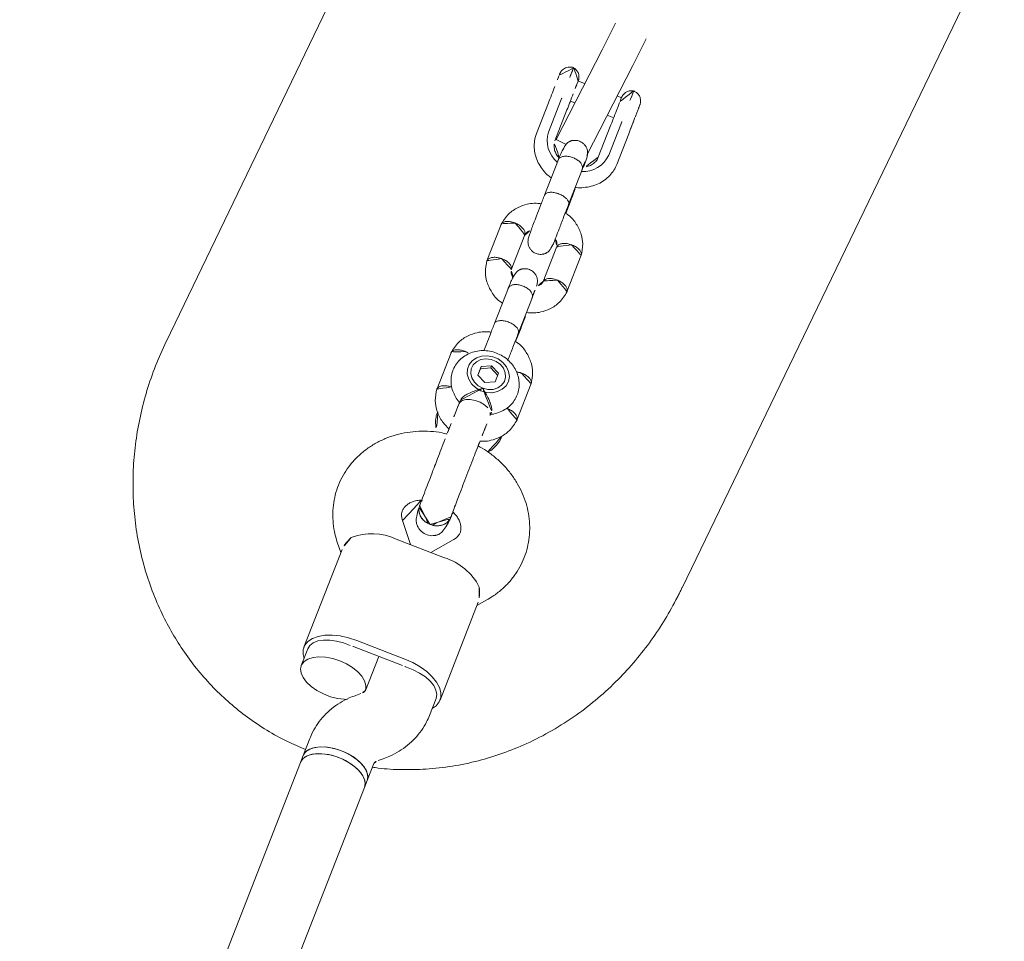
# Model space of a CAD drawing. Extents: x 5459245 to 5462690, y 5971016 to 5972523.
# Tile 123 of 198: x 5462451.294 to 5462451.523, y 5972212.825 to 5972213.039. Entities that reach past the tile are written whole.
import ezdxf

# ---------------------------------------------------------------- set-up
doc = ezdxf.new("R2010")
doc.units = 0
doc.layers.add('A_MAŁA ARCHITEKTURA', color=195, linetype='CONTINUOUS', lineweight=9)

# ---------------------------------------------------------------- blocks, each defined once
blk = doc.blocks.new('A$C43995eb0')
at = {"layer": 'A_MAŁA ARCHITEKTURA', "linetype": 'Continuous'}
for p, q in [((2665.97, -1015.48), (2493.56, -1019.38)), ((2911.34, -1043), (2740.94, -1060.15)), ((2714.84, -1053.73), (2690.56, -1056.17)), ((2691.32, -1056.1), (2689.18, -1054.66)), ((2719.15, -1054.3), (2714.93, -1054.73)), ((2742.54, -1076.07), (2921.28, -1058.08)), ((2733.91, -1060.16), (2732.99, -1059.28)), ((2739.26, -1060.32), (2735.04, -1060.74)), ((2740.94, -1060.15), (2739.26, -1060.32)), ((2711.67, -1065.18), (2712.93, -1077.11)), ((2648.77, -1067.43), (2639.66, -1068.34)), ((2710.07, -1065.36), (2711.33, -1077.3)), ((2680.27, -1067.95), (2685.25, -1071.3)), ((2686.15, -1079.83), (2684.9, -1067.9)), ((2616.88, -1070.63), (2607.78, -1071.55)), ((2675.73, -1070.91), (2675.73, -1070.87)), ((2712.29, -1071.07), (2720.75, -1070.22)), ((2721.89, -1070.8), (2722.8, -1071.68)), ((2577.57, -1074.58), (2585.22, -1073.81)), ((2650.64, -1073.48), (2649.79, -1073.56)), ((2584.14, -1076.46), (2576.5, -1077.23)), ((2608.54, -1077.5), (2617.24, -1076.63)), ((2630.52, -1076.35), (2621.64, -1077.24)), ((2632.62, -1076.02), (2629.17, -1076.36)), ((2640.16, -1078.46), (2640.98, -1076.2)), ((2641.51, -1076.15), (2640.7, -1078.39)), ((2640.98, -1076.2), (2643.07, -1075.99)), ((2643.07, -1075.99), (2644.35, -1078.03)), ((2645.81, -1075.71), (2645.8, -1075.69)), ((2685.78, -1076.29), (2681.63, -1080.52)), ((2736.64, -1076.66), (2740.86, -1076.24)), ((2740.86, -1076.24), (2742.54, -1076.07)), ((2585.68, -1078.39), (2578.04, -1079.16)), ((2640.16, -1078.46), (2640.7, -1078.39)), ((2641.44, -1080.5), (2640.16, -1078.46)), ((2640.7, -1078.39), (2641.97, -1080.43)), ((2644.35, -1078.03), (2643.53, -1080.28)), ((2556.03, -1081), (2563, -1081)), ((2563, -1081), (2586.43, -1081)), ((2570.88, -1079.89), (2570.99, -1081)), ((2576.02, -1081), (2575.85, -1079.38)), ((2598.63, -1079.56), (2589.76, -1080.45)), ((2600.74, -1079.22), (2597.29, -1079.57)), ((2641.44, -1080.5), (2643.53, -1080.28)), ((2641.44, -1080.5), (2641.97, -1080.43)), ((2643.54, -1080.27), (2641.97, -1080.43)), ((2646.3, -1079.9), (2646.3, -1079.88)), ((2650.58, -1081.25), (2651.42, -1081.17)), ((2622.24, -1083.21), (2631.12, -1082.32)), ((2590.36, -1086.42), (2599.24, -1085.53)), ((2618.19, -1084.56), (2609.49, -1085.43)), ((2586.43, -1089), (2586.43, -1086.42)), ((2641.73, -1088.22), (2650.84, -1087.3)), ((2694.01, -1090), (2718.3, -1087.55)), ((2718.21, -1086.56), (2722.4, -1086.14)), ((2556.05, -1089), (2563, -1089)), ((2563, -1089), (2586.43, -1089)), ((2571.84, -1089), (2572.01, -1090.63)), ((2576.98, -1090.11), (2576.87, -1089)), ((2586.85, -1089.13), (2579.2, -1089.9)), ((2609.85, -1091.43), (2618.95, -1090.51)), ((2693.05, -1091.73), (2694.83, -1089.92)), ((2578.07, -1092.14), (2585.72, -1091.37)), ((2587.31, -1093.7), (2579.67, -1094.47)), ((2496.56, -1152.34), (2669.65, -1148.43))]:
    blk.add_line(p, q, dxfattribs=at)
at = {"layer": 'A_MAŁA ARCHITEKTURA', "linetype": 'Continuous', "flags": 128}
for points in [[(2717.39, -1054.48), (2716.44, -1053.97), (2715.33, -1053.72), (2714.25, -1053.85), (2713.22, -1054.34), (2712.29, -1055.19), (2711.48, -1056.36), (2710.82, -1057.81), (2710.34, -1059.5), (2710.05, -1061.37), (2709.96, -1063.34), (2710.07, -1065.36)], [(2711.6, -1064.18), (2711.4, -1062.5), (2711.4, -1060.82), (2711.59, -1059.23), (2711.97, -1057.8), (2712.52, -1056.58), (2713.21, -1055.64), (2714.01, -1055.01), (2714.89, -1054.73), (2714.93, -1054.73)], [(2739.26, -1060.32), (2738.99, -1060.36), (2738.11, -1060.75), (2737.32, -1061.48), (2736.66, -1062.54), (2736.15, -1063.86), (2735.83, -1065.39), (2735.71, -1067.06), (2735.79, -1068.78)], [(2740.86, -1076.24), (2740.2, -1076.21), (2739.26, -1075.85), (2738.36, -1075.14), (2737.54, -1074.11), (2736.83, -1072.81), (2736.28, -1071.29), (2735.91, -1069.64), (2735.73, -1067.91), (2735.75, -1066.21), (2735.97, -1064.6), (2736.38, -1063.17), (2736.97, -1061.97), (2737.7, -1061.07), (2738.54, -1060.51), (2739.26, -1060.32)], [(2740.94, -1060.15), (2740.67, -1060.19), (2739.79, -1060.58), (2739, -1061.31), (2738.34, -1062.37), (2737.83, -1063.69), (2737.51, -1065.22), (2737.39, -1066.89), (2737.47, -1068.61)], [(2740.94, -1060.15), (2740.3, -1060.31), (2739.45, -1060.84), (2738.71, -1061.71), (2738.11, -1062.89), (2737.68, -1064.3), (2737.44, -1065.9), (2737.4, -1067.6), (2737.56, -1069.32), (2737.92, -1070.99), (2738.46, -1072.52), (2739.15, -1073.84), (2739.96, -1074.9), (2740.86, -1075.64), (2741.8, -1076.02), (2742.54, -1076.07)], [(2735.79, -1068.78), (2736.07, -1070.48), (2736.54, -1072.07), (2737.17, -1073.49), (2737.94, -1074.66), (2738.8, -1075.54), (2739.73, -1076.08), (2740.67, -1076.25), (2740.86, -1076.24)], [(2737.47, -1068.61), (2737.75, -1070.31), (2738.22, -1071.9), (2738.85, -1073.32), (2739.62, -1074.5), (2740.48, -1075.37), (2741.41, -1075.91), (2742.35, -1076.08), (2742.54, -1076.07)], [(2720.8, -1070.22), (2720.53, -1070.26), (2719.65, -1070.64), (2718.86, -1071.38), (2718.2, -1072.44), (2717.7, -1073.76), (2717.37, -1075.29), (2717.25, -1076.95), (2717.33, -1078.68)], [(2643.89, -1073.72), (2642.78, -1073.32), (2641.63, -1073.28), (2640.52, -1073.61), (2639.55, -1074.29), (2638.77, -1075.25), (2638.26, -1076.44), (2638.03, -1077.77), (2638.13, -1079.12), (2638.53, -1080.42), (2639.2, -1081.55), (2640.11, -1082.43), (2641.17, -1083.01), (2642.31, -1083.23), (2643.45, -1083.08), (2644.5, -1082.57), (2645.38, -1081.74), (2646.03, -1080.66), (2646.41, -1079.39), (2646.47, -1078.04), (2646.22, -1076.7), (2645.68, -1075.47), (2644.88, -1074.46), (2643.89, -1073.72)], [(2645.73, -1077.89), (2645.44, -1076.7), (2644.88, -1075.64), (2644.08, -1074.81), (2643.12, -1074.29), (2642.08, -1074.11), (2641.06, -1074.31), (2640.15, -1074.85), (2639.42, -1075.7), (2638.94, -1076.77), (2638.76, -1077.97), (2638.89, -1079.2), (2639.32, -1080.34), (2640.01, -1081.29), (2640.9, -1081.98), (2641.91, -1082.33), (2642.95, -1082.32), (2643.93, -1081.94), (2644.76, -1081.24), (2645.37, -1080.27), (2645.7, -1079.12), (2645.73, -1077.89)], [(2717.33, -1078.68), (2717.61, -1080.37), (2718.08, -1081.97), (2718.71, -1083.39), (2719.48, -1084.56), (2720.34, -1085.44), (2721.27, -1085.98), (2722.21, -1086.15), (2723.12, -1085.95), (2723.96, -1085.38), (2724.69, -1084.48), (2725.28, -1083.28), (2725.69, -1081.85), (2725.92, -1080.24), (2725.94, -1078.54), (2725.76, -1076.82), (2725.38, -1075.16), (2724.83, -1073.65), (2724.49, -1072.95)], [(2573.56, -1075), (2574.07, -1074.95), (2574.58, -1074.89), (2575.11, -1074.84), (2575.63, -1074.78), (2576.14, -1074.73), (2576.64, -1074.68), (2577.12, -1074.63), (2577.57, -1074.58)], [(2651.42, -1081.17), (2651.11, -1081.16), (2650.46, -1080.86), (2649.86, -1080.21), (2649.38, -1079.28), (2649.06, -1078.16), (2648.93, -1076.96), (2649.01, -1075.79), (2649.29, -1074.78)], [(2711.33, -1077.3), (2711.64, -1079.3), (2712.14, -1081.2), (2712.81, -1082.95), (2713.63, -1084.49), (2714.58, -1085.75), (2715.61, -1086.71), (2716.7, -1087.32), (2717.8, -1087.56), (2718.89, -1087.44), (2719.91, -1086.94), (2720.65, -1086.31)], [(2713.07, -1078.1), (2713.23, -1079.79), (2713.57, -1081.42), (2714.09, -1082.92), (2714.76, -1084.24), (2715.55, -1085.3), (2716.41, -1086.05), (2717.33, -1086.48), (2718.21, -1086.56)], [(2574.05, -1079.58), (2573.04, -1079.68), (2572.09, -1079.78), (2572.04, -1079.79)], [(2578.04, -1079.16), (2577.59, -1079.21), (2577.11, -1079.25), (2576.61, -1079.31), (2576.1, -1079.36), (2575.59, -1079.41), (2575.07, -1079.47), (2574.55, -1079.52), (2574.05, -1079.58)], [(2575.18, -1090.32), (2575.69, -1090.26), (2576.2, -1090.21), (2576.72, -1090.15), (2577.24, -1090.1), (2577.75, -1090.05), (2578.24, -1089.99), (2578.72, -1089.95), (2579.17, -1089.9)], [(2579.67, -1094.47), (2579.21, -1094.52), (2578.73, -1094.57), (2578.24, -1094.62), (2577.72, -1094.67), (2577.2, -1094.73), (2576.68, -1094.78), (2576.16, -1094.84), (2575.65, -1094.89)]]:
    blk.add_lwpolyline(points, dxfattribs=at)
at = {"layer": 'A_MAŁA ARCHITEKTURA', "linetype": 'Continuous'}
for centre, radius, start, end in [((2698.43, -1065.56), 13.73, 144.3652, 189.8003), ((2726.41, -1063.62), 14.83, 182.1528, 186.0215), ((2651, -1075.21), 1.76, 101.5345, 165.895), ((2551.59, -874.13), 202.07, 275.4108, 276.2416), ((2585.46, -1188.55), 114.2, 95.0841, 96.0697), ((2567.31, -977.51), 97.61, 274.7158, 276.0347), ((2584.41, -1082.98), 6.53, 23.4889, 92.3115), ((2552.19, -885.83), 192.9, 274.7535, 276.6401), ((2607.69, -1385.98), 310.33, 95.7689, 96.1417), ((2727.64, -1075.56), 14.79, 186.013, 189.8877), ((2699.6, -1079.35), 13.45, 182.0473, 228.1412), ((2584.7, -1085.01), 6.44, 279.0606, 347.6245), ((2562.17, -973.43), 117.62, 274.8001, 277.2359), ((2543.91, -800.3), 291.7, 275.7115, 276.1546), ((2569.01, -993.45), 96.99, 274.7158, 276.0347), ((2547.53, -838.32), 255.63, 274.9846, 276.4082), ((2609.27, -1400.9), 310.33, 95.7689, 96.1417), ((2550.78, -866.22), 230.02, 275.5373, 276.2071)]:
    blk.add_arc(centre, radius, start, end, dxfattribs=at)
for points, knots in [([(2665.81, -1015.48), (2665.81, -1015.48), (2665.97, -1015.48), (2666.39, -1015.47), (2666.97, -1015.46), (2667.54, -1015.46), (2668, -1015.45), (2668.32, -1015.45), (2668.41, -1015.45), (2668.41, -1015.44), (2668.41, -1015.44)], [0, 0, 0, 0, 0.006316, 0.168277, 0.33022, 0.492204, 0.654225, 0.816221, 0.978169, 1, 1, 1, 1]), ([(2668.41, -1015.44), (2670.36, -1015.48), (2674.26, -1015.57), (2680.13, -1016.25), (2685.97, -1017.36), (2691.89, -1018.98), (2697.79, -1021.14), (2703.67, -1023.89), (2709.34, -1027.21), (2714.56, -1030.95), (2719.25, -1035.01), (2723.47, -1039.36), (2727.3, -1044.13), (2730.61, -1049.12), (2733.32, -1054.22), (2735.06, -1058.02), (2735.76, -1060.22), (2735.9, -1060.66)], [0, 0, 0, 0, 0.06754, 0.135078, 0.204233, 0.273386, 0.347497, 0.421604, 0.498189, 0.57477, 0.643842, 0.712912, 0.784302, 0.855689, 0.919971, 0.984251, 1, 1, 1, 1]), ([(2689.18, -1054.66), (2688.71, -1054.37), (2687.52, -1053.61), (2685.49, -1052.65), (2683.1, -1051.85), (2680.66, -1051.38), (2678.2, -1051.23), (2675.76, -1051.4), (2673.37, -1051.89), (2671.07, -1052.68), (2668.88, -1053.76), (2666.83, -1055.11), (2664.94, -1056.72), (2663.24, -1058.58), (2661.75, -1060.64), (2660.49, -1062.9), (2659.48, -1065.32), (2658.74, -1067.87), (2658.27, -1070.36), (2658.18, -1072), (2658.15, -1072.74)], [0, 0, 0, 0, 0.037799, 0.09585, 0.153565, 0.210767, 0.267501, 0.323862, 0.379977, 0.435963, 0.491957, 0.548106, 0.604536, 0.661338, 0.718563, 0.776218, 0.834277, 0.892688, 0.95139, 1, 1, 1, 1]), ([(2732.99, -1059.28), (2732.59, -1058.92), (2731.59, -1058), (2729.82, -1056.76), (2727.69, -1055.63), (2725.44, -1054.82), (2723.14, -1054.33), (2721.03, -1054.17), (2719.7, -1054.26), (2719.15, -1054.3)], [0, 0, 0, 0, 0.105109, 0.264404, 0.42291, 0.579867, 0.735213, 0.889063, 1, 1, 1, 1]), ([(2687.27, -1057.56), (2687.92, -1057.18), (2689.19, -1056.46), (2690.12, -1056.28), (2690.57, -1056.2)], [0, 0, 0, 0, 0.522021, 1, 1, 1, 1]), ([(2735.04, -1060.74), (2735.02, -1060.74), (2734.95, -1060.75), (2734.8, -1060.73), (2734.43, -1060.6), (2734.08, -1060.31), (2733.91, -1060.16)], [0, 0, 0, 0, 0.11535, 0.459367, 0.733019, 1, 1, 1, 1]), ([(2647.32, -1070.61), (2647.32, -1070.6), (2647.29, -1070.25), (2647.31, -1069.55), (2647.52, -1068.64), (2647.88, -1067.91), (2648.28, -1067.56), (2648.6, -1067.43), (2648.74, -1067.44), (2648.79, -1067.44)], [0, 0, 0, 0, 0.008277, 0.215546, 0.422812, 0.630054, 0.837256, 0.939722, 1, 1, 1, 1]), ([(2656.98, -1072.86), (2656.87, -1072.58), (2656.54, -1071.79), (2655.57, -1070.51), (2653.99, -1068.98), (2651.6, -1067.64), (2649.7, -1067.5), (2648.67, -1067.43)], [0, 0, 0, 0, 0.082614, 0.233305, 0.437063, 0.694555, 1, 1, 1, 1]), ([(2674.54, -1070.93), (2674.65, -1070.61), (2674.89, -1069.89), (2675.44, -1069), (2676.07, -1068.25), (2676.73, -1067.73), (2677.4, -1067.41), (2678.07, -1067.26), (2678.78, -1067.3), (2679.53, -1067.51), (2680.04, -1067.82), (2680.27, -1067.95)], [0, 0, 0, 0, 0.080817, 0.181317, 0.284538, 0.393027, 0.51106, 0.646149, 0.788423, 0.905103, 1, 1, 1, 1]), ([(2639.75, -1068.33), (2638.86, -1068.57), (2637.26, -1069), (2635.17, -1070.58), (2633.65, -1072.62), (2632.72, -1074.54), (2632.64, -1075.74), (2632.62, -1076.02)], [0, 0, 0, 0, 0.254389, 0.4570935, 0.6930373, 0.9296563, 1, 1, 1, 1]), ([(2638.51, -1071.5), (2638.51, -1071.48), (2638.46, -1071.14), (2638.44, -1070.45), (2638.59, -1069.53), (2638.91, -1068.82), (2639.29, -1068.47), (2639.57, -1068.35), (2639.69, -1068.35), (2639.72, -1068.34)], [0, 0, 0, 0, 0.008533, 0.222201, 0.435868, 0.649509, 0.863109, 0.968739, 1, 1, 1, 1]), ([(2658.38, -1070.07), (2658.29, -1070), (2657.78, -1069.6), (2656.7, -1069.14), (2655.22, -1068.81), (2654.13, -1068.75), (2653.59, -1068.87), (2653.53, -1068.88)], [0, 0, 0, 0, 0.070133, 0.374066, 0.672386, 0.964766, 1, 1, 1, 1]), ([(2607.86, -1071.54), (2606.97, -1071.78), (2605.37, -1072.21), (2603.29, -1073.78), (2601.76, -1075.83), (2600.84, -1077.75), (2600.76, -1078.95), (2600.74, -1079.22)], [0, 0, 0, 0, 0.254389, 0.457094, 0.693037, 0.929656, 1, 1, 1, 1]), ([(2606.63, -1074.71), (2606.62, -1074.69), (2606.58, -1074.35), (2606.55, -1073.66), (2606.7, -1072.74), (2607.03, -1072.03), (2607.41, -1071.68), (2607.69, -1071.56), (2607.81, -1071.55), (2607.83, -1071.55)], [0, 0, 0, 0, 0.008533, 0.222201, 0.435868, 0.649509, 0.863109, 0.968739, 1, 1, 1, 1]), ([(2615.44, -1073.82), (2615.43, -1073.81), (2615.41, -1073.46), (2615.43, -1072.76), (2615.63, -1071.84), (2616, -1071.12), (2616.4, -1070.77), (2616.71, -1070.64), (2616.85, -1070.65), (2616.91, -1070.65)], [0, 0, 0, 0, 0.008277, 0.215546, 0.422812, 0.630054, 0.837256, 0.939722, 1, 1, 1, 1]), ([(2625.41, -1076.75), (2625.2, -1076.24), (2624.79, -1075.21), (2623.69, -1073.71), (2622.1, -1072.19), (2619.72, -1070.85), (2617.82, -1070.71), (2616.79, -1070.64)], [0, 0, 0, 0, 0.141659, 0.282651, 0.473295, 0.714214, 1, 1, 1, 1]), ([(2650.31, -1073.51), (2650.26, -1073.42), (2649.95, -1072.86), (2649.13, -1071.99), (2647.88, -1071.01), (2646.46, -1070.34), (2644.96, -1070), (2643.46, -1069.99), (2642.01, -1070.31), (2640.67, -1070.92), (2639.49, -1071.79), (2638.5, -1072.89), (2637.72, -1074.19), (2637.19, -1075.64), (2636.93, -1077.19), (2636.96, -1078.8), (2637.29, -1080.39), (2637.9, -1081.9), (2638.79, -1083.25), (2639.93, -1084.4), (2641.26, -1085.27), (2642.71, -1085.82), (2644.22, -1086.04), (2645.72, -1085.93), (2647.13, -1085.5), (2648.41, -1084.79), (2649.54, -1083.83), (2650.43, -1082.65), (2650.96, -1081.75), (2651.11, -1081.23), (2651.12, -1081.2)], [0, 0, 0, 0, 0.007475, 0.047311, 0.086959, 0.126108, 0.164533, 0.202193, 0.239229, 0.275868, 0.312389, 0.349108, 0.386265, 0.423989, 0.462289, 0.501104, 0.540353, 0.579946, 0.619751, 0.659555, 0.699057, 0.737962, 0.776106, 0.813516, 0.850387, 0.886945, 0.923504, 0.960359, 0.997712, 1, 1, 1, 1]), ([(2638.51, -1071.5), (2638.51, -1071.51), (2638.56, -1071.86), (2638.63, -1072.27), (2638.78, -1072.59), (2638.8, -1072.63)], [0, 0, 0, 0, 0.033799, 0.880174, 1, 1, 1, 1]), ([(2675.96, -1070.84), (2675.6, -1070.89), (2674.84, -1070.97), (2673.29, -1071.15), (2671.38, -1071.36), (2669.12, -1071.6), (2666.63, -1071.87), (2664.08, -1072.14), (2661.61, -1072.39), (2660.15, -1072.54), (2659.43, -1072.61)], [0, 0, 0, 0, 0.102875, 0.215457, 0.337021, 0.465953, 0.599833, 0.735625, 0.870043, 1, 1, 1, 1]), ([(2676.62, -1078.55), (2677.4, -1078.44), (2678.81, -1078.23), (2680.12, -1077.74), (2680.79, -1077.29), (2681.14, -1076.91), (2681.29, -1076.72), (2681.6, -1076.27), (2682.01, -1075.35), (2682.08, -1073.9), (2681.72, -1072.85), (2681.35, -1072.27), (2681.21, -1072.08), (2681.04, -1071.87), (2680.8, -1071.64), (2680.3, -1071.28), (2679.44, -1070.97), (2677.83, -1070.8), (2676.16, -1070.8), (2674.84, -1070.91), (2674.54, -1070.93)], [0, 0, 0, 0, 0.129604, 0.2367311, 0.3094434, 0.3311413, 0.3386725, 0.3447601, 0.3982134, 0.4589403, 0.5176115, 0.5323326, 0.5409188, 0.5509632, 0.5763174, 0.6094069, 0.6990384, 0.8173301, 0.9573402, 1, 1, 1, 1]), ([(2675.73, -1070.91), (2675.8, -1070.89), (2676.21, -1070.75), (2677.04, -1070.92), (2678.07, -1071.45), (2678.9, -1072.37), (2679.38, -1073.4), (2679.49, -1074.1), (2679.54, -1074.37)], [0, 0, 0, 0, 0.037763, 0.245721, 0.453704, 0.661722, 0.86977, 1, 1, 1, 1]), ([(2679.54, -1074.37), (2679.46, -1073.94), (2679.29, -1073.08), (2678.61, -1071.99), (2677.7, -1071.21), (2676.72, -1070.81), (2676.09, -1070.88), (2675.84, -1070.9)], [0, 0, 0, 0, 0.21243, 0.42486, 0.637281, 0.849678, 1, 1, 1, 1]), ([(2720.75, -1070.22), (2720.77, -1070.22), (2720.84, -1070.22), (2721, -1070.24), (2721.36, -1070.37), (2721.71, -1070.66), (2721.89, -1070.8)], [0, 0, 0, 0, 0.11535, 0.459367, 0.733019, 1, 1, 1, 1]), ([(2722.8, -1071.68), (2723.2, -1072.05), (2724.2, -1072.97), (2725.97, -1074.21), (2728.11, -1075.33), (2730.35, -1076.15), (2732.65, -1076.63), (2734.76, -1076.79), (2736.09, -1076.7), (2736.64, -1076.66)], [0, 0, 0, 0, 0.105109, 0.264404, 0.42291, 0.579867, 0.735213, 0.889063, 1, 1, 1, 1]), ([(2594.3, -1079.88), (2594.3, -1079.86), (2594.11, -1079.26), (2593.5, -1078.2), (2592.48, -1076.77), (2591.22, -1075.58), (2589.8, -1074.66), (2588.26, -1074.05), (2586.72, -1073.74), (2585.7, -1073.79), (2585.23, -1073.81)], [0, 0, 0, 0, 0.006373, 0.152266, 0.298236, 0.443908, 0.588749, 0.732205, 0.873934, 1, 1, 1, 1]), ([(2615.44, -1073.82), (2615.44, -1073.83), (2615.46, -1074.18), (2615.58, -1074.86), (2615.92, -1075.72), (2616.38, -1076.34), (2616.83, -1076.61), (2617.1, -1076.63), (2617.19, -1076.63)], [0, 0, 0, 0, 0.008808, 0.229367, 0.449927, 0.670474, 0.890971, 1, 1, 1, 1]), ([(2645.73, -1077.89), (2645.73, -1077.89), (2645.83, -1077.73), (2646.21, -1077.16), (2646.9, -1076.13), (2647.56, -1075.25), (2648.17, -1074.58), (2648.69, -1074.08), (2649.34, -1073.64), (2649.66, -1073.62), (2649.79, -1073.6)], [0, 0, 0, 0, 0.001803, 0.089545, 0.314922, 0.541497, 0.562681, 0.731448, 0.8939, 1, 1, 1, 1]), ([(2655.66, -1072.99), (2654.93, -1073.06), (2653.48, -1073.19), (2651.59, -1073.38), (2650.64, -1073.48)], [0, 0, 0, 0, 0.5000907, 1, 1, 1, 1]), ([(2659.43, -1072.61), (2658.72, -1072.69), (2657.29, -1072.83), (2656.2, -1072.93), (2655.66, -1072.99)], [0, 0, 0, 0, 0.500132, 1, 1, 1, 1]), ([(2676.74, -1078.54), (2677.1, -1078.45), (2677.81, -1078.28), (2678.71, -1077.51), (2679.33, -1076.45), (2679.59, -1075.34), (2679.55, -1074.64), (2679.54, -1074.37)], [0, 0, 0, 0, 0.215643, 0.43192, 0.648233, 0.864577, 1, 1, 1, 1]), ([(2679.54, -1074.37), (2679.55, -1074.81), (2679.57, -1075.68), (2679.13, -1076.89), (2678.4, -1077.83), (2677.56, -1078.4), (2676.98, -1078.46), (2676.77, -1078.48)], [0, 0, 0, 0, 0.2182114, 0.4364231, 0.6546252, 0.8728028, 1, 1, 1, 1]), ([(2573.38, -1074.98), (2573.34, -1074.99), (2573.01, -1075.02), (2572.34, -1075.09), (2571.5, -1075.18), (2570.83, -1075.26), (2570.45, -1075.31), (2570.32, -1075.32), (2570.09, -1075.37), (2569.8, -1075.45), (2569.4, -1075.62), (2568.9, -1075.98), (2568.45, -1076.54), (2568.16, -1077.28), (2568.17, -1077.8), (2568.18, -1078.05)], [0, 0, 0, 0, 0.017308, 0.129, 0.240712, 0.35277, 0.466482, 0.529946, 0.546417, 0.581078, 0.641399, 0.708998, 0.809424, 0.905518, 1, 1, 1, 1]), ([(2606.63, -1074.71), (2606.63, -1074.72), (2606.68, -1075.07), (2606.84, -1075.74), (2607.23, -1076.59), (2607.74, -1077.21), (2608.21, -1077.46), (2608.5, -1077.51), (2608.61, -1077.49), (2608.63, -1077.49)], [0, 0, 0, 0, 0.0086181, 0.2244243, 0.4402308, 0.6560242, 0.8717699, 0.9784489, 1, 1, 1, 1]), ([(2617.04, -1076.63), (2617.34, -1076.66), (2617.85, -1076.72), (2618.46, -1077.03), (2618.79, -1077.37), (2618.92, -1077.51)], [0, 0, 0, 0, 0.4477124, 0.7802498, 1, 1, 1, 1]), ([(2629.3, -1076.35), (2628.86, -1076.39), (2628, -1076.48), (2626.66, -1076.62), (2625.81, -1076.71), (2625.41, -1076.75)], [0, 0, 0, 0, 0.364337, 0.706592, 1, 1, 1, 1]), ([(2628.84, -1076.52), (2628.92, -1076.46), (2629.01, -1076.39), (2629.13, -1076.37), (2629.15, -1076.36), (2629.16, -1076.36)], [0, 0, 0, 0, 0.750915, 0.940027, 1, 1, 1, 1]), ([(2631.13, -1082.32), (2631.13, -1082.32), (2630.95, -1082.34), (2630.59, -1082.25), (2630.09, -1081.8), (2629.67, -1081.07), (2629.43, -1080.3), (2629.32, -1079.64), (2629.28, -1079.14), (2629.28, -1078.48), (2629.39, -1077.69), (2629.68, -1076.94), (2630.07, -1076.49), (2630.36, -1076.37), (2630.5, -1076.35), (2630.5, -1076.35)], [0, 0, 0, 0, 0.004287, 0.111621, 0.218955, 0.326276, 0.433577, 0.48664, 0.539698, 0.592756, 0.700028, 0.807313, 0.914638, 0.995713, 1, 1, 1, 1]), ([(2637.24, -1075.64), (2637, -1075.67), (2636.38, -1075.74), (2635.12, -1075.87), (2633.61, -1076.03), (2631.95, -1076.2), (2630.92, -1076.31), (2630.39, -1076.36)], [0, 0, 0, 0, 0.128476, 0.321895, 0.531722, 0.757794, 1, 1, 1, 1]), ([(2739.35, -1076.39), (2739.45, -1077.91), (2739.69, -1081.25), (2739.5, -1086.42), (2738.88, -1091.76), (2737.8, -1096.96), (2736.32, -1102.02), (2734.41, -1106.98), (2732.1, -1111.75), (2729.43, -1116.26), (2726.34, -1120.68), (2722.75, -1124.99), (2718.62, -1129.16), (2714.11, -1133.01), (2709.28, -1136.45), (2704.24, -1139.45), (2698.98, -1142.04), (2693.49, -1144.21), (2687.74, -1145.98), (2681.81, -1147.28), (2675.72, -1148.16), (2671.61, -1148.34), (2669.55, -1148.43)], [0, 0, 0, 0, 0.040627, 0.08915, 0.137672, 0.184021, 0.230371, 0.278025, 0.325681, 0.371538, 0.417682, 0.469276, 0.520871, 0.574029, 0.627188, 0.678751, 0.730315, 0.783228, 0.836143, 0.89053, 0.944919, 1, 1, 1, 1]), ([(2568.19, -1078.09), (2568.27, -1078.31), (2568.42, -1078.74), (2568.85, -1079.24), (2569.32, -1079.59), (2569.77, -1079.79), (2570.15, -1079.88), (2570.44, -1079.91), (2570.62, -1079.91), (2570.71, -1079.91), (2570.78, -1079.9), (2570.91, -1079.89), (2571.19, -1079.87), (2571.62, -1079.83), (2571.96, -1079.79), (2572.05, -1079.78)], [0, 0, 0, 0, 0.121429, 0.238019, 0.337761, 0.422593, 0.492307, 0.545487, 0.573678, 0.592369, 0.614296, 0.657333, 0.800614, 0.951225, 1, 1, 1, 1]), ([(2585.67, -1078.39), (2585.8, -1078.38), (2586.26, -1078.36), (2587.02, -1078.5), (2587.96, -1078.96), (2588.77, -1079.61), (2589.19, -1080.23), (2589.38, -1080.5)], [0, 0, 0, 0, 0.101554, 0.36052, 0.581486, 0.816762, 1, 1, 1, 1]), ([(2608.15, -1078.58), (2608.15, -1078.57), (2608.14, -1078.55), (2607.68, -1078.6), (2606.58, -1078.72), (2604.95, -1078.9), (2603.24, -1079.08), (2601.72, -1079.24), (2600.07, -1079.41), (2599.04, -1079.52), (2598.51, -1079.57)], [0, 0, 0, 0, 0.028199, 0.147114, 0.303198, 0.496988, 0.608622, 0.729726, 0.860207, 1, 1, 1, 1]), ([(2599.11, -1085.54), (2599.55, -1085.5), (2600.41, -1085.41), (2602.18, -1085.23), (2604.22, -1085.01), (2606.21, -1084.79), (2607.62, -1084.64), (2608.56, -1084.53), (2609.49, -1084.41), (2610.43, -1084.15), (2611.15, -1083.75), (2611.7, -1083.12), (2612.01, -1082.55), (2612.18, -1081.95), (2612.23, -1081.22), (2612.08, -1080.38), (2611.72, -1079.75), (2611.45, -1079.42), (2611.32, -1079.29), (2611.19, -1079.17), (2610.82, -1078.87), (2610.15, -1078.62), (2608.93, -1078.52), (2607.83, -1078.55), (2607.3, -1078.59), (2607.24, -1078.6)], [0, 0, 0, 0, 0.055799, 0.108215, 0.202506, 0.283382, 0.350794, 0.406439, 0.459114, 0.513475, 0.568967, 0.59481, 0.619592, 0.643229, 0.664015, 0.702381, 0.737356, 0.744204, 0.750672, 0.758517, 0.768432, 0.831874, 0.931414, 0.992653, 1, 1, 1, 1]), ([(2607.21, -1078.65), (2607.25, -1078.56), (2607.45, -1078.15), (2607.98, -1077.73), (2608.53, -1077.58), (2608.78, -1077.52)], [0, 0, 0, 0, 0.129422, 0.590218, 1, 1, 1, 1]), ([(2618.92, -1077.51), (2618.61, -1077.58), (2617.97, -1077.73), (2617.26, -1078.15), (2616.71, -1078.77), (2616.4, -1079.35), (2616.23, -1079.94), (2616.18, -1080.68), (2616.33, -1081.51), (2616.69, -1082.14), (2616.96, -1082.47), (2617.09, -1082.6), (2617.22, -1082.72), (2617.59, -1083.02), (2618.26, -1083.27), (2619.47, -1083.38), (2621.01, -1083.32), (2622.03, -1083.23), (2622.56, -1083.18)], [0, 0, 0, 0, 0.089972, 0.182379, 0.225414, 0.266681, 0.306042, 0.340656, 0.404543, 0.462786, 0.47419, 0.484961, 0.498026, 0.514537, 0.620182, 0.785936, 0.887913, 1, 1, 1, 1]), ([(2621.97, -1077.21), (2621.51, -1077.26), (2620.68, -1077.34), (2620.08, -1077.43), (2619.86, -1077.47), (2619.9, -1077.5), (2619.9, -1077.5)], [0, 0, 0, 0, 0.410326, 0.738869, 0.991435, 1, 1, 1, 1]), ([(2622.32, -1083.21), (2622.32, -1083.21), (2622.12, -1083.23), (2621.72, -1083.15), (2621.16, -1082.7), (2620.7, -1081.97), (2620.44, -1081.2), (2620.32, -1080.54), (2620.28, -1080.05), (2620.29, -1079.38), (2620.42, -1078.6), (2620.76, -1077.84), (2621.2, -1077.38), (2621.54, -1077.26), (2621.69, -1077.24), (2621.69, -1077.24)], [0, 0, 0, 0, 0.004286, 0.111621, 0.218955, 0.326276, 0.433577, 0.48664, 0.539698, 0.592756, 0.700028, 0.807313, 0.914638, 0.995714, 1, 1, 1, 1]), ([(2650.58, -1081.25), (2650.36, -1081.24), (2649.91, -1081.22), (2649.05, -1080.8), (2648.1, -1080.13), (2647.06, -1079.2), (2646.27, -1078.42), (2645.82, -1077.99), (2645.73, -1077.89), (2645.73, -1077.89)], [0, 0, 0, 0, 0.164387, 0.333422, 0.509654, 0.707243, 0.937024, 0.998179, 1, 1, 1, 1]), ([(2660.21, -1080.31), (2661.04, -1080.22), (2662.58, -1080.07), (2664.93, -1079.82), (2666.84, -1079.62), (2668.55, -1079.44), (2670.39, -1079.24), (2672.59, -1079), (2674.98, -1078.74), (2676.21, -1078.6), (2676.86, -1078.52)], [0, 0, 0, 0, 0.148592, 0.276182, 0.376264, 0.450516, 0.545909, 0.67296, 0.82719, 1, 1, 1, 1]), ([(2675.31, -1078.57), (2675.31, -1078.57), (2675.67, -1078.53), (2675.86, -1078.51), (2676.04, -1078.49)], [0, 0, 0, 0, 0.010846, 1, 1, 1, 1]), ([(2681.63, -1080.52), (2681.54, -1080.61), (2681.22, -1080.92), (2680.67, -1081.29), (2679.99, -1081.55), (2679.31, -1081.63), (2678.58, -1081.53), (2677.82, -1081.23), (2677.01, -1080.72), (2676.21, -1079.95), (2675.62, -1079.2), (2675.36, -1078.68), (2675.31, -1078.57)], [0, 0, 0, 0, 0.0440035, 0.1570111, 0.2787481, 0.4213885, 0.5497815, 0.6610696, 0.7632687, 0.8706725, 0.9728305, 1, 1, 1, 1]), ([(2589.32, -1080.42), (2589.17, -1080.44), (2588.63, -1080.5), (2587.98, -1080.57), (2587.03, -1080.69), (2586.09, -1080.95), (2585.37, -1081.36), (2584.82, -1081.98), (2584.52, -1082.56), (2584.35, -1083.15), (2584.29, -1083.88), (2584.45, -1084.72), (2584.8, -1085.35), (2585.07, -1085.68), (2585.2, -1085.81), (2585.33, -1085.93), (2585.71, -1086.23), (2586.38, -1086.48), (2587.58, -1086.58), (2589.12, -1086.53), (2590.15, -1086.44), (2590.68, -1086.39)], [0, 0, 0, 0, 0.0292118, 0.1053846, 0.1774922, 0.2519067, 0.3278697, 0.363247, 0.3971711, 0.4295277, 0.4579824, 0.5105013, 0.5583802, 0.5677547, 0.576609, 0.5873493, 0.6009224, 0.6877688, 0.8240276, 0.9078581, 1, 1, 1, 1]), ([(2590.09, -1080.42), (2589.63, -1080.47), (2588.8, -1080.55), (2588.2, -1080.64), (2587.97, -1080.68), (2588.01, -1080.71), (2588.01, -1080.71)], [0, 0, 0, 0, 0.410326, 0.738869, 0.991435, 1, 1, 1, 1]), ([(2590.44, -1086.41), (2590.43, -1086.42), (2590.23, -1086.44), (2589.83, -1086.36), (2589.28, -1085.91), (2588.81, -1085.18), (2588.55, -1084.41), (2588.44, -1083.75), (2588.4, -1083.25), (2588.41, -1082.59), (2588.54, -1081.81), (2588.88, -1081.05), (2589.32, -1080.59), (2589.65, -1080.47), (2589.8, -1080.45), (2589.81, -1080.45)], [0, 0, 0, 0, 0.004286, 0.111621, 0.218955, 0.326276, 0.433577, 0.48664, 0.539698, 0.592756, 0.700028, 0.807313, 0.914638, 0.995714, 1, 1, 1, 1]), ([(2597.42, -1079.56), (2596.97, -1079.6), (2596.11, -1079.69), (2595.03, -1079.8), (2594.44, -1079.87), (2594.3, -1079.88)], [0, 0, 0, 0, 0.451375, 0.875392, 1, 1, 1, 1]), ([(2596.96, -1079.73), (2597.03, -1079.67), (2597.13, -1079.6), (2597.24, -1079.58), (2597.27, -1079.57), (2597.28, -1079.57)], [0, 0, 0, 0, 0.750915, 0.940027, 1, 1, 1, 1]), ([(2599.25, -1085.53), (2599.24, -1085.53), (2599.07, -1085.55), (2598.71, -1085.46), (2598.21, -1085.01), (2597.79, -1084.28), (2597.55, -1083.5), (2597.43, -1082.85), (2597.39, -1082.35), (2597.39, -1081.69), (2597.5, -1080.9), (2597.8, -1080.15), (2598.18, -1079.7), (2598.48, -1079.58), (2598.61, -1079.56), (2598.62, -1079.56)], [0, 0, 0, 0, 0.004287, 0.111621, 0.218955, 0.326276, 0.433577, 0.48664, 0.539698, 0.592756, 0.700028, 0.807313, 0.914638, 0.995713, 1, 1, 1, 1]), ([(2650.75, -1087.32), (2651.64, -1087.08), (2653.25, -1086.65), (2655.31, -1085.06), (2656.9, -1083.07), (2657.48, -1081.38), (2657.76, -1080.55)], [0, 0, 0, 0, 0.2764542, 0.4967409, 0.75315, 1, 1, 1, 1]), ([(2651.42, -1081.17), (2652.36, -1081.08), (2654.24, -1080.89), (2655.68, -1080.75), (2656.4, -1080.68)], [0, 0, 0, 0, 0.500091, 1, 1, 1, 1]), ([(2656.4, -1080.68), (2656.95, -1080.63), (2658.04, -1080.52), (2659.49, -1080.38), (2660.21, -1080.31)], [0, 0, 0, 0, 0.500131, 1, 1, 1, 1]), ([(2658.99, -1080.43), (2659.09, -1080.82), (2659.39, -1082.1), (2660.19, -1084.18), (2661.39, -1086.62), (2662.86, -1088.88), (2664.55, -1090.95), (2666.46, -1092.78), (2668.55, -1094.35), (2670.78, -1095.63), (2673.13, -1096.61), (2675.54, -1097.27), (2678, -1097.61), (2680.46, -1097.62), (2682.88, -1097.32), (2685.23, -1096.7), (2687.49, -1095.79), (2689.62, -1094.59), (2691.49, -1093.23), (2692.57, -1092.19), (2693.05, -1091.73)], [0, 0, 0, 0, 0.026525, 0.086213, 0.145946, 0.205667, 0.265294, 0.324727, 0.383854, 0.442571, 0.5008, 0.558508, 0.615714, 0.672484, 0.728931, 0.785187, 0.841362, 0.897609, 0.954067, 1, 1, 1, 1]), ([(2619.56, -1083.33), (2619.51, -1083.45), (2619.3, -1083.89), (2618.75, -1084.34), (2618.21, -1084.48), (2617.95, -1084.54)], [0, 0, 0, 0, 0.1609042, 0.6048175, 1, 1, 1, 1]), ([(2618.87, -1090.52), (2619.76, -1090.28), (2621.36, -1089.85), (2623.44, -1088.28), (2624.97, -1086.23), (2625.9, -1084.28), (2625.98, -1083.04), (2626.01, -1082.72)], [0, 0, 0, 0, 0.251963, 0.452735, 0.686429, 0.920792, 1, 1, 1, 1]), ([(2630.99, -1082.33), (2631.44, -1082.29), (2632.3, -1082.2), (2634.06, -1082.02), (2636.01, -1081.81), (2637.3, -1081.67), (2637.84, -1081.61)], [0, 0, 0, 0, 0.206008, 0.399531, 0.747653, 1, 1, 1, 1]), ([(2633.16, -1081.99), (2633.38, -1082.54), (2633.81, -1083.61), (2634.93, -1085.14), (2636.51, -1086.66), (2638.89, -1088), (2640.79, -1088.14), (2641.83, -1088.21)], [0, 0, 0, 0, 0.150085, 0.289694, 0.478466, 0.71702, 1, 1, 1, 1]), ([(2655.43, -1084.71), (2655.61, -1084.71), (2656.28, -1084.67), (2657.38, -1084.29), (2658.65, -1083.62), (2659.34, -1082.97), (2659.68, -1082.66)], [0, 0, 0, 0, 0.110928, 0.41525, 0.716989, 1, 1, 1, 1]), ([(2587.3, -1093.7), (2587.63, -1093.66), (2588.48, -1093.54), (2589.79, -1093.08), (2591.17, -1092.29), (2592.4, -1091.23), (2593.43, -1089.94), (2594.23, -1088.45), (2594.75, -1087.07), (2594.88, -1086.17), (2594.93, -1085.85)], [0, 0, 0, 0, 0.0873147, 0.2247102, 0.3620382, 0.4999691, 0.6390616, 0.7795292, 0.9212793, 1, 1, 1, 1]), ([(2601.27, -1085.2), (2601.49, -1085.75), (2601.92, -1086.82), (2603.04, -1088.35), (2604.63, -1089.87), (2607.01, -1091.21), (2608.91, -1091.35), (2609.94, -1091.42)], [0, 0, 0, 0, 0.150085, 0.289694, 0.478466, 0.71702, 1, 1, 1, 1]), ([(2609.69, -1085.43), (2609.39, -1085.4), (2608.88, -1085.34), (2608.29, -1085.04), (2607.98, -1084.72), (2607.87, -1084.61)], [0, 0, 0, 0, 0.461662, 0.804563, 1, 1, 1, 1]), ([(2608.09, -1088.62), (2608.09, -1088.6), (2608.09, -1088.58), (2608.09, -1088.51), (2608.07, -1088.3), (2608.08, -1087.77), (2608.19, -1086.97), (2608.5, -1086.16), (2608.94, -1085.63), (2609.3, -1085.43), (2609.48, -1085.44), (2609.49, -1085.44)], [0, 0, 0, 0, 0.008532, 0.01499, 0.040825, 0.144488, 0.353985, 0.56763, 0.78124, 0.99479, 1, 1, 1, 1]), ([(2616.9, -1087.73), (2616.9, -1087.72), (2616.85, -1087.37), (2616.83, -1086.68), (2616.98, -1085.77), (2617.3, -1085.05), (2617.68, -1084.7), (2617.96, -1084.58), (2618.08, -1084.58), (2618.11, -1084.58)], [0, 0, 0, 0, 0.008533, 0.222204, 0.435875, 0.649533, 0.863143, 0.968767, 1, 1, 1, 1]), ([(2639.98, -1085.41), (2639.98, -1085.39), (2639.97, -1085.37), (2639.97, -1085.31), (2639.96, -1085.09), (2639.95, -1084.76), (2640, -1084.5), (2640.02, -1084.39)], [0, 0, 0, 0, 0.0388054, 0.0681751, 0.1856765, 0.6571524, 1, 1, 1, 1]), ([(2639.98, -1085.41), (2639.98, -1085.42), (2639.98, -1085.44), (2639.98, -1085.51), (2640.01, -1085.72), (2640.09, -1086.24), (2640.32, -1087), (2640.73, -1087.71), (2641.25, -1088.17), (2641.61, -1088.2), (2641.79, -1088.21)], [0, 0, 0, 0, 0.008617, 0.015139, 0.041231, 0.145925, 0.357506, 0.573256, 0.788969, 1, 1, 1, 1]), ([(2648.79, -1084.52), (2648.79, -1084.53), (2648.84, -1084.88), (2649, -1085.55), (2649.39, -1086.4), (2649.9, -1087.02), (2650.36, -1087.28), (2650.68, -1087.33), (2650.82, -1087.29), (2650.86, -1087.28)], [0, 0, 0, 0, 0.008357, 0.217619, 0.42688, 0.636115, 0.84531, 0.948762, 1, 1, 1, 1]), ([(2589.98, -1086.38), (2589.95, -1086.48), (2589.79, -1086.97), (2589.32, -1087.67), (2588.61, -1088.42), (2587.77, -1088.95), (2587.15, -1089.07), (2586.82, -1089.13)], [0, 0, 0, 0, 0.0612426, 0.2826527, 0.5064985, 0.7365732, 1, 1, 1, 1]), ([(2616.9, -1087.73), (2616.9, -1087.74), (2616.95, -1088.09), (2617.11, -1088.76), (2617.51, -1089.61), (2618.01, -1090.23), (2618.48, -1090.49), (2618.8, -1090.54), (2618.93, -1090.5), (2618.97, -1090.49)], [0, 0, 0, 0, 0.008357, 0.217619, 0.42688, 0.636115, 0.84531, 0.948762, 1, 1, 1, 1]), ([(2608.09, -1088.62), (2608.09, -1088.63), (2608.1, -1088.65), (2608.1, -1088.72), (2608.12, -1088.93), (2608.2, -1089.45), (2608.43, -1090.21), (2608.85, -1090.92), (2609.36, -1091.38), (2609.72, -1091.41), (2609.9, -1091.42)], [0, 0, 0, 0, 0.008617, 0.015139, 0.041231, 0.145925, 0.357506, 0.573256, 0.788969, 1, 1, 1, 1]), ([(2690.62, -1089.37), (2691.34, -1089.6), (2692.68, -1090.02), (2693.59, -1089.98), (2694.01, -1089.96)], [0, 0, 0, 0, 0.543043, 1, 1, 1, 1]), ([(2572.01, -1090.63), (2571.97, -1090.63), (2571.91, -1090.64), (2571.75, -1090.67), (2571.45, -1090.74), (2570.95, -1090.94), (2570.37, -1091.4), (2569.95, -1092.05), (2569.74, -1092.62), (2569.76, -1092.93), (2569.76, -1092.98)], [0, 0, 0, 0, 0.112377, 0.145846, 0.191042, 0.366907, 0.550464, 0.75881, 0.965292, 1, 1, 1, 1]), ([(2569.76, -1092.97), (2569.75, -1093), (2569.74, -1093.31), (2569.97, -1093.85), (2570.38, -1094.44), (2570.85, -1094.83), (2571.3, -1095.06), (2571.71, -1095.18), (2572.02, -1095.22), (2572.23, -1095.22), (2572.33, -1095.22), (2572.41, -1095.22), (2572.52, -1095.21), (2572.66, -1095.2), (2572.89, -1095.17), (2572.98, -1095.17)], [0, 0, 0, 0, 0.01597, 0.183153, 0.317866, 0.432467, 0.53037, 0.611737, 0.675343, 0.713072, 0.735135, 0.757054, 0.795259, 0.91973, 1, 1, 1, 1])]:
    blk.add_open_spline(points, degree=3, knots=knots, dxfattribs=at)

msp = doc.modelspace()

# ---------------------------------------------------------------- block references
at = {"layer": 'A_MAŁA ARCHITEKTURA', "xscale": 0.001, "yscale": 0.001, "zscale": 0.001, "rotation": 242.9301705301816}
msp.add_blockref('A$C43995eb0', (5462453.5658, 5972214.81866), dxfattribs=at)

doc.saveas('drawing.dxf')
